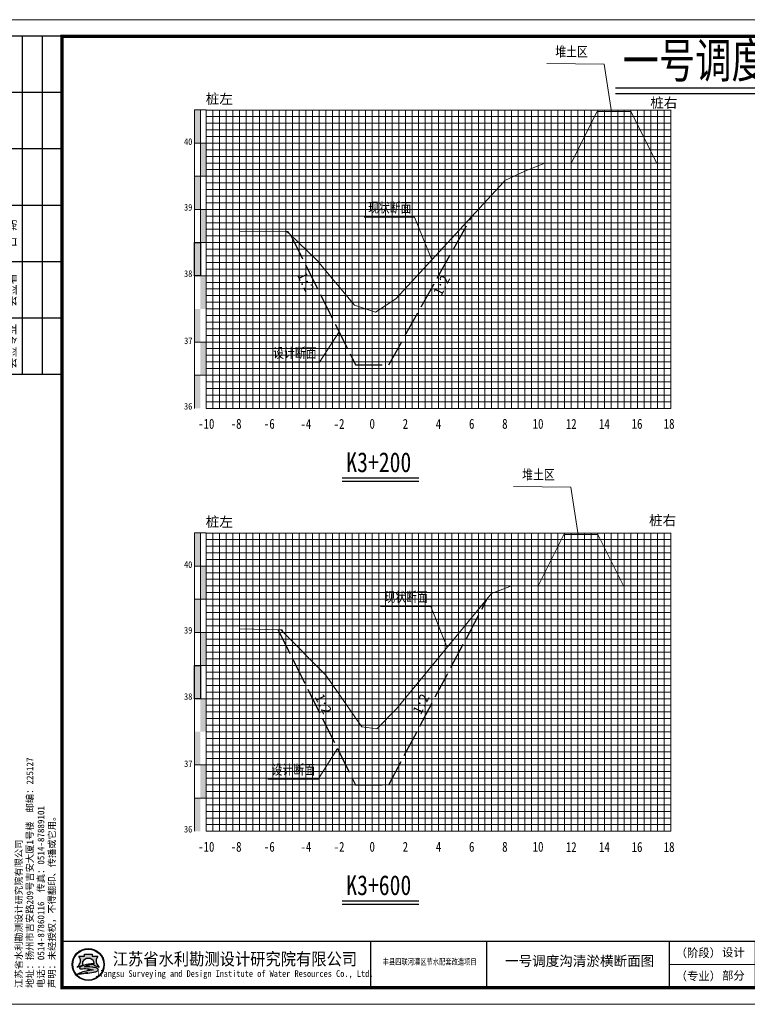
# Model space of a CAD drawing. Header units: millimetres. Extents: x -1851 to 142262423, y -629789 to 22327943.
# Tile 54 of 69: x 37253 to 37472, y 5522 to 5819. Entities that reach past the tile are written whole.
import ezdxf
from ezdxf.enums import TextEntityAlignment as Align

# ---------------------------------------------------------------- set-up
doc = ezdxf.new("R2010")
doc.units = ezdxf.units.MM
doc.linetypes.add('4415', pattern=[5, 4, -1])
for name, color, linetype, lineweight in [('0.13文字', 3, 'Continuous', 13), ('2', 61, 'Continuous', 30), ('3', 8, 'Continuous', 5), ('dmx', 7, 'Continuous', 15)]:
    doc.layers.add(name, color=color, linetype=linetype, lineweight=lineweight)
doc.layers.add('DIMTEX', color=7, linetype='Continuous')
doc.layers.add('断面', color=7, linetype='Continuous')
doc.styles.add('LYJFS', font='times.ttf', dxfattribs={"width": 0.7})
doc.styles.add('STYLE2', font='txt', dxfattribs={"width": 0.8})
doc.styles.add('仿宋', font='FangSong_GB2312.ttf')
doc.styles.add('仿宋体', font='FangSong_GB2312.ttf', dxfattribs={"width": 0.8})
doc.styles.add('宋体', font='txt', dxfattribs={"height": 3.5})
doc.styles.add('等线体', font='simhei.ttf')

# ---------------------------------------------------------------- blocks, each defined once
blk = doc.blocks.new('tk')
h = blk.add_hatch(color=152)
h.dxf.hatch_style = 1
h.paths.add_polyline_path([(6876.364125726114, 854.2295714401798, 1), (6866.686434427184, 854.2295714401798, 1)])
h.paths.add_polyline_path([(6876.201261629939, 854.2295714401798, 1), (6866.84929852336, 854.2295714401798, 1)], flags=16)
h = blk.add_hatch(color=152)
h.dxf.hatch_style = 1
edge = h.paths.add_edge_path()
edge.add_arc((6873.407199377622, 851.8047045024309), 1.461698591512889, 43.31770961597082, 70.37003522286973)
edge.add_arc((6872.0275850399, 847.9366998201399), 5.568375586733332, 70.37003522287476, 84.52854590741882)
edge.add_arc((6871.440752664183, 841.8102204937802), 11.72289597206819, 84.5285459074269, 95.17746754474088)
edge.add_arc((6871.582339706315, 852.1014277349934), 1.831337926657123, 111.7965680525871, 130.9174013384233, ccw=False)
edge.add_arc((6873.47809212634, 847.3608850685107), 6.936886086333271, 98.84274785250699, 111.79656805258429, ccw=False)
edge.add_arc((6874.544451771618, 840.506451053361), 13.873772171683, 95.21036804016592, 98.84274785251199, ccw=False)
edge.add_ellipse((6871.525280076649, 854.5219636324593), major_axis=(-1.773815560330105, 0), ratio=0.8776980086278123, start_angle=172.6538623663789, end_angle=176.9129867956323)
edge.add_arc((6873.117644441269, 844.1909795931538), 10.24870363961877, 88.99992913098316, 98.52267106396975)
edge.add_arc((6872.724314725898, 846.8157053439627), 7.594670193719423, 98.5226710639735, 116.8491039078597)
edge.add_arc((6869.849912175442, 852.4939579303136), 1.230336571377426, 116.8491039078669, 139.2900683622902)
edge.add_arc((6869.065436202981, 853.1689503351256), 0.1954369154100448, 139.2900683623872, 263.050638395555)
edge.add_arc((6869.248585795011, 854.6715617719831), 1.70916902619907, 263.0506383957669, 272.136251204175)
edge.add_arc((6870.416233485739, 823.3689317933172), 29.61523112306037, 88.46268833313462, 92.13625120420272, ccw=False)
edge.add_arc((6871.07395213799, 847.876297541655), 5.099041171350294, 68.07113774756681, 88.46268833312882, ccw=False)
edge.add_arc((6875.183614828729, 831.3122526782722), 21.4080615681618, 95.91294384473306, 98.79521578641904)
edge.add_arc((6873.816328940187, 840.1492628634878), 12.46590188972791, 98.79521578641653, 117.8496747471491)
edge.add_arc((6932.315236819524, 613.7362839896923), 245.9934265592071, 104.7703900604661, 105.15790668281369, ccw=False)
edge.add_line((6869.600177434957, 851.6009245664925), (6868.796656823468, 851.2750728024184))
edge.add_arc((6890.157828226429, 754.105500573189), 99.48982566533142, 100.90627282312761, 102.39834375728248, ccw=False)
edge.add_line((6871.334059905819, 851.7983414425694), (6870.72346251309, 851.6097564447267))
edge.add_arc((6868.414090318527, 880.2016823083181), 28.68503833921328, 274.6177604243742, 279.6944367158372)
edge.add_arc((6872.474319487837, 856.4344682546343), 4.573507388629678, 279.694436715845, 287.6119267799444)
edge.add_arc((6873.358587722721, 853.648913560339), 1.650966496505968, 287.6119267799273, 311.5140981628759)
edge.add_arc((6874.270477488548, 852.6187205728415), 0.2751610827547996, 311.5140981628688, 403.3177096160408)
edge = h.paths.add_edge_path()
edge.add_arc((6875.946394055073, 855.3665725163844), 2.066422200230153, 138.9741968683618, 204.1180883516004, ccw=False)
edge.add_line((6874.387456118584, 856.7229696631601), (6872.690352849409, 856.7229696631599))
edge.add_line((6872.69035284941, 856.7229696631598), (6872.69035284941, 857.3096342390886))
edge.add_line((6872.69035284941, 857.3096342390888), (6870.360207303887, 857.3096342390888))
edge.add_line((6870.360207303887, 857.3096342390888), (6870.360207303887, 856.7229696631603))
edge.add_line((6870.360207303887, 856.7229696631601), (6868.663104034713, 856.7229696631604))
edge.add_arc((6867.104166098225, 855.3665725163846), 2.066422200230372, -24.118088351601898, 41.0258031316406, ccw=False)
edge.add_arc((6865.567634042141, 856.05447875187), 3.749914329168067, 314.34412131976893, 335.8819116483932, ccw=False)
edge.add_arc((6867.522236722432, 856.4070458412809), 3.106664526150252, 282.3877277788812, 290.1465811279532)
edge.add_arc((6864.457993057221, 864.7594382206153), 12.00340818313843, 290.1465811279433, 296.6495194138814)
edge.add_ellipse((6871.525280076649, 854.5219636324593), major_axis=(-1.773815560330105, 0), ratio=0.8776980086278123, start_angle=176.9129867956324, end_angle=378.37473811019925, ccw=False)
edge.add_ellipse((6871.525280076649, 854.5219636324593), major_axis=(-1.773815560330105, 0), ratio=0.8776980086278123, start_angle=172.653862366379, end_angle=176.9129867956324, ccw=False)
edge.add_ellipse((6871.525280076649, 854.5219636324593), major_axis=(-1.773815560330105, 0), ratio=0.8776980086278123, start_angle=161.6252618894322, end_angle=172.653862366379, ccw=False)
edge.add_arc((6878.592567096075, 864.759438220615), 12.00340818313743, 243.3504805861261, 249.853418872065)
edge.add_arc((6875.528323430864, 856.4070458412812), 3.106664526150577, 249.8534188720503, 257.61227222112)
edge.add_arc((6877.482926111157, 856.05447875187), 3.74991432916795, 204.1180883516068, 225.6558786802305, ccw=False)
at = {"lineweight": 0}
for p, q in [((6838.597780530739, 842.2295714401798), (6838.597780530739, 1139.229571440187)), ((6838.597780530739, 1139.229571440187), (7258.597780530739, 1139.229571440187)), ((7258.597780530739, 1139.229571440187), (7258.597780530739, 842.2295714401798)), ((7253.597780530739, 854.2295714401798), (7046.597780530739, 854.2295714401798)), ((7258.597780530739, 842.2295714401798), (6838.597780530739, 842.2295714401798))]:
    blk.add_line(p, q, dxfattribs=at)
for p, q in [((6863.597780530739, 1134.229571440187), (6845.597780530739, 1134.229571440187)), ((6845.597780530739, 1134.229571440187), (6845.597780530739, 1032.229571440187)), ((6851.597780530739, 1134.229571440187), (6851.597780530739, 1032.229571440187)), ((6857.597780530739, 1134.229571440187), (6857.597780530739, 1032.229571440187)), ((6863.597780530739, 1117.229571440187), (6845.597780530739, 1117.229571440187)), ((6863.597780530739, 1100.229571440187), (6845.597780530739, 1100.229571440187)), ((6863.597780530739, 1083.229571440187), (6845.597780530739, 1083.229571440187)), ((6863.597780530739, 1066.229571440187), (6845.597780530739, 1066.229571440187)), ((6863.597780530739, 1049.229571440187), (6845.597780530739, 1049.229571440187)), ((6863.597780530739, 1032.229571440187), (6845.597780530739, 1032.229571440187)), ((6956.597780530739, 861.2295714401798), (6956.597780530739, 847.2295714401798)), ((6991.597780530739, 861.2295714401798), (6991.597780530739, 847.2295714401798)), ((7046.597780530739, 861.2295714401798), (7046.597780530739, 847.2295714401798)), ((7072.597780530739, 861.2295714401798), (7072.597780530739, 847.2295714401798)), ((7091.597780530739, 861.2295714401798), (7091.597780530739, 847.2295714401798)), ((7110.597780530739, 861.2295714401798), (7110.597780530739, 847.2295714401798)), ((7129.597780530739, 861.2295714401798), (7129.597780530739, 847.2295714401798)), ((7148.597780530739, 861.2295714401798), (7148.597780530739, 847.2295714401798)), ((7167.597780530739, 861.2295714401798), (7167.597780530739, 847.2295714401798)), ((7186.597780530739, 861.2295714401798), (7186.597780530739, 847.2295714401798)), ((7204.597780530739, 861.2295714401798), (7204.597780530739, 847.2295714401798)), ((7221.597780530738, 854.2295714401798), (7221.597780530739, 847.2295714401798))]:
    blk.add_line(p, q)
at = {"lineweight": 0, "const_width": 1}
blk.add_lwpolyline([(6863.597780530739, 1134.229571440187), (7253.597780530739, 1134.229571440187), (7253.597780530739, 847.2295714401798), (6863.597780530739, 847.2295714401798)], close=True, dxfattribs=at)
at = {"lineweight": 0, "const_width": 0.4}
blk.add_lwpolyline([(7253.597780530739, 861.2295714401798), (6863.597780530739, 861.2295714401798)], dxfattribs=at)
at = {"color": 152}
for points in [[(6869.8419023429, 854.0311891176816, -0.02838203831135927), (6868.592243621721, 853.4904639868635, -0.03386732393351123), (6868.188697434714, 853.3727099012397, 0.09425397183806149), (6868.990200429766, 854.5221939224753, 0.2921547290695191), (6868.663104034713, 856.7229696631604), (6870.360207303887, 856.7229696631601), (6870.360207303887, 857.3096342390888), (6872.69035284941, 857.3096342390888), (6872.69035284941, 856.7229696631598), (6874.387456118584, 856.7229696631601, 0.29215472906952), (6874.06035972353, 854.5221939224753, 0.09425397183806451), (6874.861862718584, 853.3727099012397, -0.03386732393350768), (6874.458316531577, 853.4904639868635, -0.02838203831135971), (6873.208657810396, 854.0311891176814)], [(6873.296521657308, 854.4381220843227, 0.04157472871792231), (6871.598778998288, 854.3265098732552, 0.08013502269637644), (6869.294240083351, 853.5916630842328, 0.09823132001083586), (6868.917290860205, 853.2964201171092, 0.599439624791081), (6869.041789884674, 852.9749492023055, 0.03966424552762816), (6869.312296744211, 852.9635806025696, -0.01603031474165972), (6871.210748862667, 852.9735033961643, -0.08921046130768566), (6872.978215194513, 852.6064141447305, 0.01257694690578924), (6871.910251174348, 852.4685801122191, 0.08333285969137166), (6867.992840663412, 851.171317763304, -0.001690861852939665), (6869.600177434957, 851.6009245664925), (6868.796656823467, 851.275072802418, -0.006510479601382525), (6871.334059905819, 851.7983414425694), (6870.72346251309, 851.6097564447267, 0.02215480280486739), (6873.244469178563, 851.9262713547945, 0.03456031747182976), (6873.858117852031, 852.0753316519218, 0.1046726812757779), (6874.452855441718, 852.4126819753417, 0.4234638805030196), (6874.470673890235, 852.8074929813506, 0.1185893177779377), (6873.898248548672, 853.1814519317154, 0.06185687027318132), (6872.558528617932, 853.479704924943, 0.04649815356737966), (6870.382867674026, 853.4852866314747, -0.08362449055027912), (6870.902341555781, 853.8018397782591, -0.05658197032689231), (6872.411732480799, 854.2153190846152, -0.01585057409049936), (6873.284535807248, 854.3228965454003)]]:
    blk.add_lwpolyline(points, format="xyb", dxfattribs=at)
for radius in [4.838845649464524, 4.675981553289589]:
    blk.add_circle((6871.525280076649, 854.2295714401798), radius, dxfattribs=at)
blk.add_arc((6873.478092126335, 847.3608850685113), 6.936886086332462, 98.84274785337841, 111.7965680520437, dxfattribs=at)
for start_param, end_param in [(2.820892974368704, 6.603884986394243), (3.013378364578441, 3.087714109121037)]:
    blk.add_ellipse((6871.525280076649, 854.5219636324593), major_axis=(-1.773815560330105, 0), ratio=0.8776980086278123, start_param=start_param, end_param=end_param, dxfattribs=at)
at = {"style": '宋体'}
for s, height, width, p in [('江苏省水利勘测设计研究院有限公司', 3.75, 0.9, (6915.725099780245, 855.9804173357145)), ('丰县四联河灌区节水配套改造项目', 1.8, 0.75, (6974.43168055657, 855.1042281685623)), ('Jiangsu Surveying and Design Institute of Water Resources Co., Ltd.', 2, 0.8, (6915.552971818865, 851.2429752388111))]:
    blk.add_text(s, height=height, dxfattribs=dict(at, width=width)).set_placement(p, align=Align.MIDDLE)
at = {"style": 'LYJFS'}
for s, p in [('（阶段）', (7055.431710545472, 857.7295714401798)), ('（专业）', (7055.431710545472, 850.7295714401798))]:
    blk.add_text(s, height=2.5, dxfattribs=at).set_placement(p, align=Align.MIDDLE_CENTER)
at = {"style": '仿宋'}
blk.add_text('2018.01', height=2.5, dxfattribs=at).set_placement((7195.597780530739, 850.7295714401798), align=Align.MIDDLE)
at = {"rotation": 90}
for s, insert, char_height, attachment_point, style in [('日 期', (6848.597780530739, 1074.729571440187), 2.5, 5, '宋体'), ('会签者', (6848.597780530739, 1057.729571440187), 2.5, 5, '宋体'), ('会签专业', (6848.597780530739, 1040.729571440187), 2.5, 5, '宋体'), ('江苏省水利勘测设计研究院有限公司\\P地址：扬州市吉安路209号吉安大厦1号楼  邮编：225127\\P电话：0514-87860116  传真：0514-87889101\\P声明：未经授权，不得翻印、传播或它用。', (6861.892912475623, 847.1478961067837), 2, 7, '仿宋')]:
    blk.add_mtext(s, dxfattribs=dict(at, insert=insert, char_height=char_height, attachment_point=attachment_point, style=style))
at = {"char_height": 2.5, "attachment_point": 5, "style": '宋体'}
for s, insert in [('设计', (7065.999934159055, 857.7295714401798)), ('批 准', (7082.097780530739, 857.7295714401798)), ('核 定', (7101.035280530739, 857.701793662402)), ('审 查', (7120.028336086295, 857.702857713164)), ('校 核', (7139.063058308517, 857.7728530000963)), ('设 计', (7158.070002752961, 857.8229020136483)), ('制 图', (7177.014447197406, 857.7074956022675)), ('日 期', (7195.597780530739, 857.7295714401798)), ('甲级设计证书编号A132012666', (7229.097780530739, 857.7295714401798)), ('部分', (7065.999934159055, 850.7295714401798)), ('图 号', (7213.097780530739, 850.7295714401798))]:
    blk.add_mtext(s, dxfattribs=dict(at, insert=insert))

msp = doc.modelspace()

# ---------------------------------------------------------------- hatches: boundary and pattern name
at = {"linetype": 'Continuous'}
for points in [[(37305.80106367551, 5791.796308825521), (37307.60106367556, 5791.796308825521), (37307.60106367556, 5781.796308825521), (37305.80106367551, 5781.796308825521)], [(37307.60106367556, 5781.796308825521), (37309.40106367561, 5781.796308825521), (37309.40106367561, 5771.796308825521), (37307.60106367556, 5771.796308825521)], [(37305.80106367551, 5771.796308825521), (37307.60106367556, 5771.796308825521), (37307.60106367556, 5761.796308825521), (37305.80106367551, 5761.796308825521)], [(37307.60106367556, 5761.796308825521), (37309.40106367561, 5761.796308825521), (37309.40106367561, 5751.796308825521), (37307.60106367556, 5751.796308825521)], [(37305.80106367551, 5751.796308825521), (37307.60106367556, 5751.796308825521), (37307.60106367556, 5741.796308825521), (37305.80106367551, 5741.796308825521)], [(37307.60106367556, 5741.796308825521), (37309.40106367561, 5741.796308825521), (37309.40106367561, 5731.796308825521), (37307.60106367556, 5731.796308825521)], [(37305.80106367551, 5731.796308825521), (37307.60106367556, 5731.796308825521), (37307.60106367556, 5721.796308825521), (37305.80106367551, 5721.796308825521)], [(37307.60742442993, 5721.821033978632), (37309.40742442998, 5721.821033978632), (37309.40742442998, 5711.821033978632), (37307.60742442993, 5711.821033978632)], [(37305.80106367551, 5711.792244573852), (37307.60106367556, 5711.792244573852), (37307.60106367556, 5701.792244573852), (37305.80106367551, 5701.792244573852)], [(37305.80106367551, 5664.216308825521), (37307.60106367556, 5664.216308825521), (37307.60106367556, 5654.216308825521), (37305.80106367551, 5654.216308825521)], [(37307.60106367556, 5654.216308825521), (37309.40106367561, 5654.216308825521), (37309.40106367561, 5644.216308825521), (37307.60106367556, 5644.216308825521)], [(37305.80106367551, 5644.216308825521), (37307.60106367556, 5644.216308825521), (37307.60106367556, 5634.216308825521), (37305.80106367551, 5634.216308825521)], [(37307.60106367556, 5634.216308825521), (37309.40106367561, 5634.216308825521), (37309.40106367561, 5624.216308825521), (37307.60106367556, 5624.216308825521)], [(37305.80106367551, 5624.216308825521), (37307.60106367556, 5624.216308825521), (37307.60106367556, 5614.216308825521), (37305.80106367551, 5614.216308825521)], [(37307.60106367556, 5614.216308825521), (37309.40106367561, 5614.216308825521), (37309.40106367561, 5604.216308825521), (37307.60106367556, 5604.216308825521)], [(37305.80106367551, 5604.216308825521), (37307.60106367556, 5604.216308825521), (37307.60106367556, 5594.216308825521), (37305.80106367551, 5594.216308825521)], [(37307.60742442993, 5594.241033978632), (37309.40742442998, 5594.241033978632), (37309.40742442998, 5584.241033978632), (37307.60742442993, 5584.241033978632)], [(37305.80106367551, 5584.212244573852), (37307.60106367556, 5584.212244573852), (37307.60106367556, 5574.212244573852), (37305.80106367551, 5574.212244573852)]]:
    msp.add_hatch(color=7, dxfattribs=at).paths.add_polyline_path(points)

# ---------------------------------------------------------------- linework, layer by layer
at = {"color": 7, "linetype": 'Continuous', "lineweight": 20, "flags": 128}
for points in [[(37431.49267790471, 5791.197935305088), (37429.28593812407, 5805.611140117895), (37412.01441279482, 5805.783947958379)], [(37421.49267790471, 5663.617935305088), (37419.28593812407, 5678.031140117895), (37402.01441279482, 5678.203947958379)]]:
    msp.add_lwpolyline(points, dxfattribs=at)
at = {"color": 1, "linetype": '4415', "lineweight": 30, "ltscale": 2}
msp.add_lwpolyline([(37397.40106367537, 5779.966915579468), (37397.40106367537, 5779.966915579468)], close=True, dxfattribs=at)
for points in [[(37334.83647177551, 5754.038456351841), (37354.40106367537, 5714.90927255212), (37364.40106367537, 5714.90927255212), (37389.33110643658, 5759.524713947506)], [(37331.01431731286, 5634.989801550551), (37354.40106367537, 5588.216308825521), (37364.40106367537, 5588.216308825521), (37394.08245097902, 5644.33155229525)]]:
    msp.add_lwpolyline(points, dxfattribs=at)
at = {"linetype": 'Continuous', "lineweight": 20, "flags": 128}
for points in [[(37377.36657086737, 5746.541518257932), (37372.15225117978, 5759.503519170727), (37357.00086149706, 5759.477206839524)], [(37378.49818905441, 5743.728488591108), (37378.38011027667, 5744.022014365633)], [(37349.40106367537, 5724.90927255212), (37343.56021595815, 5715.674122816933), (37328.40882627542, 5715.64781048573)], [(37382.02599122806, 5629.700371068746), (37377.05512580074, 5642.057181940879), (37361.90373611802, 5642.030869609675)], [(37348.91521740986, 5599.188001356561), (37343.07436969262, 5589.952851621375), (37327.9229800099, 5589.926539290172)]]:
    msp.add_lwpolyline(points, dxfattribs=at)
at = {"linetype": 'Continuous', "flags": 128}
for points in [[(37305.80106367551, 5751.796308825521), (37307.60106367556, 5751.796308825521), (37307.60106367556, 5741.796308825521), (37305.80106367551, 5741.796308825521)], [(37305.80106367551, 5624.216308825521), (37307.60106367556, 5624.216308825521), (37307.60106367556, 5614.216308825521), (37305.80106367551, 5614.216308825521)]]:
    msp.add_lwpolyline(points, close=True, dxfattribs=at)
at = {"layer": '2', "color": 7, "lineweight": 15}
for points in [[(37309.40106367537, 5791.730208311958), (37449.40106367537, 5791.730208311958)], [(37319.40106367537, 5791.796308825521), (37319.40106367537, 5701.796308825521)], [(37329.40106367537, 5791.796308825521), (37329.40106367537, 5701.796308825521)], [(37339.40106367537, 5791.796308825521), (37339.40106367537, 5701.796308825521)], [(37349.40106367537, 5791.796308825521), (37349.40106367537, 5701.796308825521)], [(37369.40106367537, 5791.796308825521), (37369.40106367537, 5701.796308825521)], [(37379.40106367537, 5791.796308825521), (37379.40106367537, 5701.796308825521)], [(37389.40106367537, 5791.796308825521), (37389.40106367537, 5701.796308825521)], [(37399.40106367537, 5791.796308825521), (37399.40106367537, 5701.796308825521)], [(37409.40106367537, 5791.796308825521), (37409.40106367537, 5701.796308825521)], [(37419.40106367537, 5791.796308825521), (37419.40106367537, 5701.796308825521)], [(37429.40106367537, 5791.796308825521), (37429.40106367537, 5701.796308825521)], [(37439.40106367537, 5791.796308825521), (37439.40106367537, 5701.796308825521)], [(37449.40106367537, 5791.796308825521), (37449.40106367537, 5701.796308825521)], [(37309.40106367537, 5781.796308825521), (37409.40106367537, 5781.796308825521)], [(37409.40106367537, 5781.796308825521), (37449.40106367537, 5781.796308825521)], [(37309.40106367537, 5771.796308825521), (37449.40106367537, 5771.796308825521)], [(37309.40106367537, 5761.796308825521), (37409.40106367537, 5761.796308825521)], [(37409.40106367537, 5761.796308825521), (37449.40106367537, 5761.796308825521)], [(37309.40106367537, 5751.796308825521), (37409.40106367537, 5751.796308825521)], [(37409.40106367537, 5751.796308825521), (37449.40106367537, 5751.796308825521)], [(37409.40106367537, 5741.796308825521), (37449.40106367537, 5741.796308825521)], [(37309.40106367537, 5731.796308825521), (37409.40106367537, 5731.796308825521)], [(37409.40106367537, 5731.796308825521), (37449.40106367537, 5731.796308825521)], [(37409.40106367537, 5721.796308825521), (37449.40106367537, 5721.796308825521)], [(37409.40106367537, 5711.796308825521), (37449.40106367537, 5711.796308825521)], [(37309.40106367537, 5701.796308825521), (37409.40106367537, 5701.796308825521)], [(37409.40106367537, 5701.796308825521), (37449.40106367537, 5701.796308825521)], [(37309.40106367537, 5664.150208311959), (37449.40106367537, 5664.150208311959)], [(37319.40106367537, 5664.216308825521), (37319.40106367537, 5574.216308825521)], [(37329.40106367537, 5664.216308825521), (37329.40106367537, 5574.216308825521)], [(37339.40106367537, 5664.216308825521), (37339.40106367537, 5574.216308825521)], [(37349.40106367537, 5664.216308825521), (37349.40106367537, 5574.216308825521)], [(37369.40106367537, 5664.216308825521), (37369.40106367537, 5574.216308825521)], [(37379.40106367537, 5664.216308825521), (37379.40106367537, 5574.216308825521)], [(37389.40106367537, 5664.216308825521), (37389.40106367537, 5574.216308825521)], [(37399.40106367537, 5664.216308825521), (37399.40106367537, 5574.216308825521)], [(37409.40106367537, 5664.216308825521), (37409.40106367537, 5574.216308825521)], [(37419.40106367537, 5664.216308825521), (37419.40106367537, 5574.216308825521)], [(37429.40106367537, 5664.216308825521), (37429.40106367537, 5574.216308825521)], [(37439.40106367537, 5664.216308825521), (37439.40106367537, 5574.216308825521)], [(37449.40106367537, 5664.216308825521), (37449.40106367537, 5574.216308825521)], [(37309.40106367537, 5654.216308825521), (37409.40106367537, 5654.216308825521)], [(37409.40106367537, 5654.216308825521), (37449.40106367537, 5654.216308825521)], [(37309.40106367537, 5644.216308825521), (37409.40106367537, 5644.216308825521)], [(37409.40106367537, 5644.216308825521), (37449.40106367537, 5644.216308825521)], [(37309.40106367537, 5634.216308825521), (37409.40106367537, 5634.216308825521)], [(37409.40106367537, 5634.216308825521), (37449.40106367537, 5634.216308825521)], [(37309.40106367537, 5624.216308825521), (37409.40106367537, 5624.216308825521)], [(37409.40106367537, 5624.216308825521), (37449.40106367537, 5624.216308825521)], [(37409.40106367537, 5614.216308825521), (37449.40106367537, 5614.216308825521)], [(37309.40106367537, 5604.216308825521), (37409.40106367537, 5604.216308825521)], [(37409.40106367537, 5604.216308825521), (37449.40106367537, 5604.216308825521)], [(37409.40106367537, 5594.216308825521), (37449.40106367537, 5594.216308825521)], [(37409.40106367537, 5584.216308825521), (37449.40106367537, 5584.216308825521)], [(37309.40106367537, 5574.216308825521), (37409.40106367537, 5574.216308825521)], [(37409.40106367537, 5574.216308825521), (37449.40106367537, 5574.216308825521)]]:
    msp.add_lwpolyline(points, dxfattribs=at)
at = {"layer": '2', "color": 3, "lineweight": 15}
for points in [[(37359.40106367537, 5791.796308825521), (37359.40106367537, 5701.796308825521)], [(37359.40106367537, 5664.216308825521), (37359.40106367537, 5574.216308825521)]]:
    msp.add_lwpolyline(points, dxfattribs=at)
at = {"layer": '2', "color": 7, "lineweight": 15, "flags": 128}
for points in [[(37309.40106367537, 5741.796308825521), (37409.40106367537, 5741.796308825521)], [(37309.40106367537, 5614.216308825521), (37409.40106367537, 5614.216308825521)]]:
    msp.add_lwpolyline(points, dxfattribs=at)
at = {"layer": '2', "color": 0, "lineweight": 15}
for points in [[(37309.40106367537, 5721.796308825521), (37409.40106367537, 5721.796308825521)], [(37309.40106367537, 5711.796308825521), (37409.40106367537, 5711.796308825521)], [(37309.40106367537, 5594.216308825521), (37409.40106367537, 5594.216308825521)], [(37309.40106367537, 5584.216308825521), (37409.40106367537, 5584.216308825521)]]:
    msp.add_lwpolyline(points, dxfattribs=at)
at = {"layer": '3', "lineweight": 5}
for points in [[(37311.40106367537, 5791.796308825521), (37311.40106367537, 5701.796308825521)], [(37313.40106367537, 5791.796308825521), (37313.40106367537, 5701.796308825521)], [(37315.40106367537, 5791.796308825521), (37315.40106367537, 5701.796308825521)], [(37317.40106367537, 5791.796308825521), (37317.40106367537, 5701.796308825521)], [(37321.40106367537, 5791.796308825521), (37321.40106367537, 5701.796308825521)], [(37323.40106367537, 5791.796308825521), (37323.40106367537, 5701.796308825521)], [(37325.40106367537, 5791.796308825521), (37325.40106367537, 5701.796308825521)], [(37327.40106367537, 5791.796308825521), (37327.40106367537, 5701.796308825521)], [(37331.40106367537, 5791.796308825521), (37331.40106367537, 5701.796308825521)], [(37333.40106367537, 5791.796308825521), (37333.40106367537, 5701.796308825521)], [(37335.40106367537, 5791.796308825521), (37335.40106367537, 5701.796308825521)], [(37337.40106367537, 5791.796308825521), (37337.40106367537, 5701.796308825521)], [(37341.40106367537, 5791.796308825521), (37341.40106367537, 5701.796308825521)], [(37343.40106367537, 5791.796308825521), (37343.40106367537, 5701.796308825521)], [(37345.40106367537, 5791.796308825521), (37345.40106367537, 5701.796308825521)], [(37347.40106367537, 5791.796308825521), (37347.40106367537, 5701.796308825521)], [(37351.40106367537, 5791.796308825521), (37351.40106367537, 5701.796308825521)], [(37353.40106367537, 5791.796308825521), (37353.40106367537, 5701.796308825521)], [(37355.40106367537, 5791.796308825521), (37355.40106367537, 5701.796308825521)], [(37357.40106367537, 5791.796308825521), (37357.40106367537, 5701.796308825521)], [(37361.40106367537, 5791.796308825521), (37361.40106367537, 5701.796308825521)], [(37363.40106367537, 5791.796308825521), (37363.40106367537, 5701.796308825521)], [(37365.40106367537, 5791.796308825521), (37365.40106367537, 5701.796308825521)], [(37367.40106367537, 5791.796308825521), (37367.40106367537, 5701.796308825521)], [(37371.40106367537, 5791.796308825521), (37371.40106367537, 5701.796308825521)], [(37373.40106367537, 5791.796308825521), (37373.40106367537, 5701.796308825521)], [(37375.40106367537, 5791.796308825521), (37375.40106367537, 5701.796308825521)], [(37377.40106367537, 5791.796308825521), (37377.40106367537, 5701.796308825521)], [(37381.40106367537, 5791.796308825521), (37381.40106367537, 5701.796308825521)], [(37383.40106367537, 5791.796308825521), (37383.40106367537, 5701.796308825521)], [(37385.40106367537, 5791.796308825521), (37385.40106367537, 5701.796308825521)], [(37387.40106367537, 5791.796308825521), (37387.40106367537, 5701.796308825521)], [(37391.40106367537, 5791.796308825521), (37391.40106367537, 5701.796308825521)], [(37393.40106367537, 5791.796308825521), (37393.40106367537, 5701.796308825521)], [(37395.40106367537, 5791.796308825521), (37395.40106367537, 5701.796308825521)], [(37397.40106367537, 5791.796308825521), (37397.40106367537, 5701.796308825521)], [(37401.40106367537, 5791.796308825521), (37401.40106367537, 5701.796308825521)], [(37403.40106367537, 5791.796308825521), (37403.40106367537, 5701.796308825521)], [(37405.40106367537, 5791.796308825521), (37405.40106367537, 5701.796308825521)], [(37407.40106367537, 5791.796308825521), (37407.40106367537, 5701.796308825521)], [(37411.40106367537, 5791.796308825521), (37411.40106367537, 5701.796308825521)], [(37413.40106367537, 5791.796308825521), (37413.40106367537, 5701.796308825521)], [(37415.40106367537, 5791.796308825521), (37415.40106367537, 5701.796308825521)], [(37417.40106367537, 5791.796308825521), (37417.40106367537, 5701.796308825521)], [(37421.40106367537, 5791.796308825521), (37421.40106367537, 5701.796308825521)], [(37423.40106367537, 5791.796308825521), (37423.40106367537, 5701.796308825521)], [(37425.40106367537, 5791.796308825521), (37425.40106367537, 5701.796308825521)], [(37427.40106367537, 5791.796308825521), (37427.40106367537, 5701.796308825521)], [(37431.40106367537, 5791.796308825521), (37431.40106367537, 5701.796308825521)], [(37433.40106367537, 5791.796308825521), (37433.40106367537, 5701.796308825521)], [(37435.40106367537, 5791.796308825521), (37435.40106367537, 5701.796308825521)], [(37437.40106367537, 5791.796308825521), (37437.40106367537, 5701.796308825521)], [(37441.40106367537, 5791.796308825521), (37441.40106367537, 5701.796308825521)], [(37443.40106367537, 5791.796308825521), (37443.40106367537, 5701.796308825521)], [(37445.40106367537, 5791.796308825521), (37445.40106367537, 5701.796308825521)], [(37447.40106367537, 5791.796308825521), (37447.40106367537, 5701.796308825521)], [(37309.40106367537, 5789.796308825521), (37409.40106367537, 5789.796308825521)], [(37409.40106367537, 5789.796308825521), (37449.40106367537, 5789.796308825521)], [(37309.40106367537, 5787.796308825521), (37409.40106367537, 5787.796308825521)], [(37309.40106367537, 5785.796308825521), (37409.40106367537, 5785.796308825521)], [(37409.40106367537, 5787.796308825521), (37449.40106367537, 5787.796308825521)], [(37409.40106367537, 5785.796308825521), (37449.40106367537, 5785.796308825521)], [(37309.40106367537, 5783.796308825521), (37409.40106367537, 5783.796308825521)], [(37409.40106367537, 5783.796308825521), (37449.40106367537, 5783.796308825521)], [(37309.40106367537, 5779.796308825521), (37409.40106367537, 5779.796308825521)], [(37409.40106367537, 5779.796308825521), (37449.40106367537, 5779.796308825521)], [(37309.40106367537, 5777.796308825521), (37409.40106367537, 5777.796308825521)], [(37409.40106367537, 5777.796308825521), (37449.40106367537, 5777.796308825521)], [(37309.40106367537, 5775.796308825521), (37409.40106367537, 5775.796308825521)], [(37309.40106367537, 5773.796308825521), (37409.40106367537, 5773.796308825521)], [(37409.40106367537, 5775.796308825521), (37449.40106367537, 5775.796308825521)], [(37409.40106367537, 5773.796308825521), (37449.40106367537, 5773.796308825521)], [(37309.40106367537, 5769.796308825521), (37409.40106367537, 5769.796308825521)], [(37309.40106367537, 5767.796308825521), (37409.40106367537, 5767.796308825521)], [(37409.40106367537, 5769.796308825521), (37449.40106367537, 5769.796308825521)], [(37409.40106367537, 5767.796308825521), (37449.40106367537, 5767.796308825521)], [(37309.40106367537, 5765.796308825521), (37409.40106367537, 5765.796308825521)], [(37409.40106367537, 5765.796308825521), (37449.40106367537, 5765.796308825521)], [(37309.40106367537, 5763.796308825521), (37409.40106367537, 5763.796308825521)], [(37409.40106367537, 5763.796308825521), (37449.40106367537, 5763.796308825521)], [(37309.40106367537, 5759.796308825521), (37409.40106367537, 5759.796308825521)], [(37409.40106367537, 5759.796308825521), (37449.40106367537, 5759.796308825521)], [(37309.40106367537, 5757.796308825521), (37409.40106367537, 5757.796308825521)], [(37409.40106367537, 5757.796308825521), (37449.40106367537, 5757.796308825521)], [(37309.40106367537, 5755.796308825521), (37409.40106367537, 5755.796308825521)], [(37309.40106367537, 5753.796308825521), (37409.40106367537, 5753.796308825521)], [(37409.40106367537, 5755.796308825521), (37449.40106367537, 5755.796308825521)], [(37409.40106367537, 5753.796308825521), (37449.40106367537, 5753.796308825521)], [(37309.40106367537, 5749.796308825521), (37409.40106367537, 5749.796308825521)], [(37309.40106367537, 5747.796308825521), (37409.40106367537, 5747.796308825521)], [(37409.40106367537, 5749.796308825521), (37449.40106367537, 5749.796308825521)], [(37409.40106367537, 5747.796308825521), (37449.40106367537, 5747.796308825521)], [(37309.40106367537, 5745.796308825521), (37409.40106367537, 5745.796308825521)], [(37409.40106367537, 5745.796308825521), (37449.40106367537, 5745.796308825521)], [(37309.40106367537, 5743.796308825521), (37409.40106367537, 5743.796308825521)], [(37409.40106367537, 5743.796308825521), (37449.40106367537, 5743.796308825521)], [(37309.40106367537, 5739.796308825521), (37409.40106367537, 5739.796308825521)], [(37409.40106367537, 5739.796308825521), (37449.40106367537, 5739.796308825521)], [(37309.40106367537, 5737.796308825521), (37409.40106367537, 5737.796308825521)], [(37309.40106367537, 5735.796308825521), (37409.40106367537, 5735.796308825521)], [(37409.40106367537, 5737.796308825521), (37449.40106367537, 5737.796308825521)], [(37409.40106367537, 5735.796308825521), (37449.40106367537, 5735.796308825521)], [(37309.40106367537, 5733.796308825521), (37409.40106367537, 5733.796308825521)], [(37409.40106367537, 5733.796308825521), (37449.40106367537, 5733.796308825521)], [(37309.40106367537, 5729.796308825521), (37409.40106367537, 5729.796308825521)], [(37409.40106367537, 5729.796308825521), (37449.40106367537, 5729.796308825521)], [(37309.40106367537, 5727.796308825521), (37409.40106367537, 5727.796308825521)], [(37409.40106367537, 5727.796308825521), (37449.40106367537, 5727.796308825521)], [(37309.40106367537, 5725.796308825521), (37409.40106367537, 5725.796308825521)], [(37309.40106367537, 5723.796308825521), (37409.40106367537, 5723.796308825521)], [(37409.40106367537, 5725.796308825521), (37449.40106367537, 5725.796308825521)], [(37409.40106367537, 5723.79369117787), (37449.40106367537, 5723.79369117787)], [(37309.40106367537, 5719.796308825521), (37409.40106367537, 5719.796308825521)], [(37309.40106367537, 5717.796308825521), (37409.40106367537, 5717.796308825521)], [(37409.40106367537, 5719.796308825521), (37449.40106367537, 5719.796308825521)], [(37409.40106367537, 5717.796308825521), (37449.40106367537, 5717.796308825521)], [(37309.40106367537, 5715.796308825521), (37409.40106367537, 5715.796308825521)], [(37409.40106367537, 5715.796308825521), (37449.40106367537, 5715.796308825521)], [(37309.40106367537, 5713.796308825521), (37409.40106367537, 5713.796308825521)], [(37409.40106367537, 5713.79369117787), (37449.40106367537, 5713.79369117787)], [(37309.40106367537, 5709.796308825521), (37409.40106367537, 5709.796308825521)], [(37409.40106367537, 5709.796308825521), (37449.40106367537, 5709.796308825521)], [(37309.40106367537, 5707.796308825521), (37409.40106367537, 5707.796308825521)], [(37309.40106367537, 5705.796308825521), (37409.40106367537, 5705.796308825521)], [(37409.40106367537, 5707.796308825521), (37449.40106367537, 5707.796308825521)], [(37409.40106367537, 5705.796308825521), (37449.40106367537, 5705.796308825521)], [(37309.40106367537, 5703.796308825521), (37409.40106367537, 5703.796308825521)], [(37409.40106367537, 5703.79369117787), (37449.40106367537, 5703.79369117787)], [(37311.40106367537, 5664.216308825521), (37311.40106367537, 5574.216308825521)], [(37313.40106367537, 5664.216308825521), (37313.40106367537, 5574.216308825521)], [(37315.40106367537, 5664.216308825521), (37315.40106367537, 5574.216308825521)], [(37317.40106367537, 5664.216308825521), (37317.40106367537, 5574.216308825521)], [(37321.40106367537, 5664.216308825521), (37321.40106367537, 5574.216308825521)], [(37323.40106367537, 5664.216308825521), (37323.40106367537, 5574.216308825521)], [(37325.40106367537, 5664.216308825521), (37325.40106367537, 5574.216308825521)], [(37327.40106367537, 5664.216308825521), (37327.40106367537, 5574.216308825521)], [(37331.40106367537, 5664.216308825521), (37331.40106367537, 5574.216308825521)], [(37333.40106367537, 5664.216308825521), (37333.40106367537, 5574.216308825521)], [(37335.40106367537, 5664.216308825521), (37335.40106367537, 5574.216308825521)], [(37337.40106367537, 5664.216308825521), (37337.40106367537, 5574.216308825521)], [(37341.40106367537, 5664.216308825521), (37341.40106367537, 5574.216308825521)], [(37343.40106367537, 5664.216308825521), (37343.40106367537, 5574.216308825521)], [(37345.40106367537, 5664.216308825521), (37345.40106367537, 5574.216308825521)], [(37347.40106367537, 5664.216308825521), (37347.40106367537, 5574.216308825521)], [(37351.40106367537, 5664.216308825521), (37351.40106367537, 5574.216308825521)], [(37353.40106367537, 5664.216308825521), (37353.40106367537, 5574.216308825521)], [(37355.40106367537, 5664.216308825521), (37355.40106367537, 5574.216308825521)], [(37357.40106367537, 5664.216308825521), (37357.40106367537, 5574.216308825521)], [(37361.40106367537, 5664.216308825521), (37361.40106367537, 5574.216308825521)], [(37363.40106367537, 5664.216308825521), (37363.40106367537, 5574.216308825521)], [(37365.40106367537, 5664.216308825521), (37365.40106367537, 5574.216308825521)], [(37367.40106367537, 5664.216308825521), (37367.40106367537, 5574.216308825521)], [(37371.40106367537, 5664.216308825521), (37371.40106367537, 5574.216308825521)], [(37373.40106367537, 5664.216308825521), (37373.40106367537, 5574.216308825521)], [(37375.40106367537, 5664.216308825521), (37375.40106367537, 5574.216308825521)], [(37377.40106367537, 5664.216308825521), (37377.40106367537, 5574.216308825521)], [(37381.40106367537, 5664.216308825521), (37381.40106367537, 5574.216308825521)], [(37383.40106367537, 5664.216308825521), (37383.40106367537, 5574.216308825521)], [(37385.40106367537, 5664.216308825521), (37385.40106367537, 5574.216308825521)], [(37387.40106367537, 5664.216308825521), (37387.40106367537, 5574.216308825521)], [(37391.40106367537, 5664.216308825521), (37391.40106367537, 5574.216308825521)], [(37393.40106367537, 5664.216308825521), (37393.40106367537, 5574.216308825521)], [(37395.40106367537, 5664.216308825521), (37395.40106367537, 5574.216308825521)], [(37397.40106367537, 5664.216308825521), (37397.40106367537, 5574.216308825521)], [(37401.40106367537, 5664.216308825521), (37401.40106367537, 5574.216308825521)], [(37403.40106367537, 5664.216308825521), (37403.40106367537, 5574.216308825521)], [(37405.40106367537, 5664.216308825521), (37405.40106367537, 5574.216308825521)], [(37407.40106367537, 5664.216308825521), (37407.40106367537, 5574.216308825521)], [(37411.40106367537, 5664.216308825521), (37411.40106367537, 5574.216308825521)], [(37413.40106367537, 5664.216308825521), (37413.40106367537, 5574.216308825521)], [(37415.40106367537, 5664.216308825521), (37415.40106367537, 5574.216308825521)], [(37417.40106367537, 5664.216308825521), (37417.40106367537, 5574.216308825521)], [(37421.40106367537, 5664.216308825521), (37421.40106367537, 5574.216308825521)], [(37423.40106367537, 5664.216308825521), (37423.40106367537, 5574.216308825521)], [(37425.40106367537, 5664.216308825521), (37425.40106367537, 5574.216308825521)], [(37427.40106367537, 5664.216308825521), (37427.40106367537, 5574.216308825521)], [(37431.40106367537, 5664.216308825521), (37431.40106367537, 5574.216308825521)], [(37433.40106367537, 5664.216308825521), (37433.40106367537, 5574.216308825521)], [(37435.40106367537, 5664.216308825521), (37435.40106367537, 5574.216308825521)], [(37437.40106367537, 5664.216308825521), (37437.40106367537, 5574.216308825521)], [(37441.40106367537, 5664.216308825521), (37441.40106367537, 5574.216308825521)], [(37443.40106367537, 5664.216308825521), (37443.40106367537, 5574.216308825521)], [(37445.40106367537, 5664.216308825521), (37445.40106367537, 5574.216308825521)], [(37447.40106367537, 5664.216308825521), (37447.40106367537, 5574.216308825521)], [(37309.40106367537, 5662.216308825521), (37409.40106367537, 5662.216308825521)], [(37409.40106367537, 5662.216308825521), (37449.40106367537, 5662.216308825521)], [(37309.40106367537, 5660.216308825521), (37409.40106367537, 5660.216308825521)], [(37309.40106367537, 5658.216308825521), (37409.40106367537, 5658.216308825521)], [(37409.40106367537, 5660.216308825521), (37449.40106367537, 5660.216308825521)], [(37409.40106367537, 5658.216308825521), (37449.40106367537, 5658.216308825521)], [(37309.40106367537, 5656.216308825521), (37409.40106367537, 5656.216308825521)], [(37409.40106367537, 5656.216308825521), (37449.40106367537, 5656.216308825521)], [(37309.40106367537, 5652.216308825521), (37409.40106367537, 5652.216308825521)], [(37409.40106367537, 5652.216308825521), (37449.40106367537, 5652.216308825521)], [(37309.40106367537, 5650.216308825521), (37409.40106367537, 5650.216308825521)], [(37409.40106367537, 5650.216308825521), (37449.40106367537, 5650.216308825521)], [(37309.40106367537, 5648.216308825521), (37409.40106367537, 5648.216308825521)], [(37309.40106367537, 5646.216308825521), (37409.40106367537, 5646.216308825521)], [(37409.40106367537, 5648.216308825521), (37449.40106367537, 5648.216308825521)], [(37409.40106367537, 5646.216308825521), (37449.40106367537, 5646.216308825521)], [(37309.40106367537, 5642.216308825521), (37409.40106367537, 5642.216308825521)], [(37309.40106367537, 5640.216308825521), (37409.40106367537, 5640.216308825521)], [(37409.40106367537, 5642.216308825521), (37449.40106367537, 5642.216308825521)], [(37409.40106367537, 5640.216308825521), (37449.40106367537, 5640.216308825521)], [(37309.40106367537, 5638.216308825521), (37409.40106367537, 5638.216308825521)], [(37409.40106367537, 5638.216308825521), (37449.40106367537, 5638.216308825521)], [(37309.40106367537, 5636.216308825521), (37409.40106367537, 5636.216308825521)], [(37409.40106367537, 5636.216308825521), (37449.40106367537, 5636.216308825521)], [(37309.40106367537, 5632.216308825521), (37409.40106367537, 5632.216308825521)], [(37409.40106367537, 5632.216308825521), (37449.40106367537, 5632.216308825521)], [(37309.40106367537, 5630.216308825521), (37409.40106367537, 5630.216308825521)], [(37309.40106367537, 5628.216308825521), (37409.40106367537, 5628.216308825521)], [(37409.40106367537, 5630.216308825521), (37449.40106367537, 5630.216308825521)], [(37409.40106367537, 5628.216308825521), (37449.40106367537, 5628.216308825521)], [(37309.40106367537, 5626.216308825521), (37409.40106367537, 5626.216308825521)], [(37409.40106367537, 5626.216308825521), (37449.40106367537, 5626.216308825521)], [(37309.40106367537, 5622.216308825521), (37409.40106367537, 5622.216308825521)], [(37409.40106367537, 5622.216308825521), (37449.40106367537, 5622.216308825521)], [(37309.40106367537, 5620.216308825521), (37409.40106367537, 5620.216308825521)], [(37409.40106367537, 5620.216308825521), (37449.40106367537, 5620.216308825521)], [(37309.40106367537, 5618.216308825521), (37409.40106367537, 5618.216308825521)], [(37409.40106367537, 5618.216308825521), (37449.40106367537, 5618.216308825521)], [(37309.40106367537, 5616.216308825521), (37409.40106367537, 5616.216308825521)], [(37409.40106367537, 5616.216308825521), (37449.40106367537, 5616.216308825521)], [(37309.40106367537, 5612.216308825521), (37409.40106367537, 5612.216308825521)], [(37409.40106367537, 5612.216308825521), (37449.40106367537, 5612.216308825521)], [(37309.40106367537, 5610.216308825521), (37409.40106367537, 5610.216308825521)], [(37309.40106367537, 5608.216308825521), (37409.40106367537, 5608.216308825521)], [(37409.40106367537, 5610.216308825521), (37449.40106367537, 5610.216308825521)], [(37409.40106367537, 5608.216308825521), (37449.40106367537, 5608.216308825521)], [(37309.40106367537, 5606.216308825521), (37409.40106367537, 5606.216308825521)], [(37409.40106367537, 5606.216308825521), (37449.40106367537, 5606.216308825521)], [(37309.40106367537, 5602.216308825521), (37409.40106367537, 5602.216308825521)], [(37409.40106367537, 5602.216308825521), (37449.40106367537, 5602.216308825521)], [(37309.40106367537, 5600.216308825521), (37409.40106367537, 5600.216308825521)], [(37409.40106367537, 5600.216308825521), (37449.40106367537, 5600.216308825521)], [(37309.40106367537, 5598.216308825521), (37409.40106367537, 5598.216308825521)], [(37309.40106367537, 5596.216308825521), (37409.40106367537, 5596.216308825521)], [(37409.40106367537, 5598.216308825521), (37449.40106367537, 5598.216308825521)], [(37409.40106367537, 5596.21369117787), (37449.40106367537, 5596.21369117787)], [(37309.40106367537, 5592.216308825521), (37409.40106367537, 5592.216308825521)], [(37309.40106367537, 5590.216308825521), (37409.40106367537, 5590.216308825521)], [(37409.40106367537, 5592.216308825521), (37449.40106367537, 5592.216308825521)], [(37409.40106367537, 5590.216308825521), (37449.40106367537, 5590.216308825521)], [(37309.40106367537, 5588.216308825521), (37409.40106367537, 5588.216308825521)], [(37409.40106367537, 5588.216308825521), (37449.40106367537, 5588.216308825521)], [(37309.40106367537, 5586.216308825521), (37409.40106367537, 5586.216308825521)], [(37409.40106367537, 5586.21369117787), (37449.40106367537, 5586.21369117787)], [(37309.40106367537, 5582.216308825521), (37409.40106367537, 5582.216308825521)], [(37409.40106367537, 5582.216308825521), (37449.40106367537, 5582.216308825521)], [(37309.40106367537, 5580.216308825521), (37409.40106367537, 5580.216308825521)], [(37309.40106367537, 5578.216308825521), (37409.40106367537, 5578.216308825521)], [(37409.40106367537, 5580.216308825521), (37449.40106367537, 5580.216308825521)], [(37409.40106367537, 5578.216308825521), (37449.40106367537, 5578.216308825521)], [(37309.40106367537, 5576.216308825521), (37409.40106367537, 5576.216308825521)], [(37409.40106367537, 5576.21369117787), (37449.40106367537, 5576.21369117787)]]:
    msp.add_lwpolyline(points, dxfattribs=at)
at = {"layer": '3', "color": 0, "lineweight": 5}
for points in [[(37305.80106367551, 5721.796308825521), (37409.40106367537, 5721.796308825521)], [(37305.80106367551, 5711.796308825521), (37409.40106367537, 5711.796308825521)], [(37305.80106367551, 5594.216308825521), (37409.40106367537, 5594.216308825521)], [(37305.80106367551, 5584.216308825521), (37409.40106367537, 5584.216308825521)]]:
    msp.add_lwpolyline(points, dxfattribs=at)
at = {"layer": 'DIMTEX', "color": 7, "linetype": 'Continuous'}
for p, q in [((37432.7393243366, 5798.448569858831), (37555.89765037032, 5798.448569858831)), ((37432.70346370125, 5796.764379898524), (37556.34682978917, 5796.764379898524)), ((37350.32744118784, 5679.861601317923), (37373.50667636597, 5679.861601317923)), ((37350.34793297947, 5680.823995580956), (37373.50667636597, 5680.823995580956)), ((37350.32744118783, 5552.281601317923), (37373.50667636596, 5552.281601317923)), ((37350.34793297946, 5553.243995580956), (37373.50667636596, 5553.243995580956))]:
    msp.add_line(p, q, dxfattribs=at)
at = {"layer": 'dmx', "color": 7, "linetype": 'Continuous', "lineweight": 15}
for p, q in [((37427.18252891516, 5791.359239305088), (37419.40106367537, 5775.796308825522)), ((37427.18252891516, 5791.359239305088), (37437.37337832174, 5791.359239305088)), ((37437.37337832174, 5791.359239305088), (37445.15484356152, 5775.796308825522)), ((37411.40106367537, 5775.796308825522), (37445.15484356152, 5775.796308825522)), ((37417.18252891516, 5663.779239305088), (37409.40106367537, 5648.216308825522)), ((37417.18252891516, 5663.779239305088), (37427.37337832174, 5663.779239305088)), ((37427.37337832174, 5663.779239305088), (37435.15484356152, 5648.216308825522)), ((37401.40106367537, 5648.216308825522), (37435.15484356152, 5648.216308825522))]:
    msp.add_line(p, q, dxfattribs=at)
at = {"layer": 'dmx', "linetype": 'Continuous', "lineweight": 15, "flags": 128}
for points in [[(37398.991930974, 5770.00806073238), (37399.40106367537, 5770.523868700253), (37405.40106367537, 5773.309166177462), (37411.40106367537, 5775.796308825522)], [(37333.59187142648, 5755.150712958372), (37334.3618670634, 5754.492399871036), (37342.85796128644, 5746.36617016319), (37354.03223275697, 5732.90927255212), (37360.4218937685, 5730.852742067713), (37366.54012775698, 5734.79331217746), (37398.991930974, 5770.008060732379)], [(37319.40106367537, 5755.283242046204), (37333.95066275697, 5755.14736217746), (37334.3618670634, 5754.492399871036)], [(37395.40106367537, 5645.931761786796), (37401.40106367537, 5648.216308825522)], [(37331.87397674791, 5634.964930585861), (37345.40106367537, 5621.331268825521), (37356.29890682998, 5605.700853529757), (37360.77623867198, 5605.158489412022), (37366.74701638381, 5611.158489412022), (37395.40106367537, 5645.931761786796)], [(37319.40106367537, 5635.325786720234), (37332.22086060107, 5634.954894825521), (37332.58357529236, 5634.249741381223)]]:
    msp.add_lwpolyline(points, dxfattribs=at)
at = {"layer": '断面', "color": 3, "lineweight": 15}
for points in [[(37309.40106367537, 5791.796308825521), (37305.80106367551, 5791.796308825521)], [(37305.80106367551, 5791.796308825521), (37305.80106367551, 5701.796308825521)], [(37307.60106367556, 5791.796308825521), (37307.60106367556, 5741.796308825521)], [(37309.40106367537, 5791.796308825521), (37309.40106367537, 5701.796308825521)], [(37309.40106367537, 5781.796308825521), (37305.80106367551, 5781.796308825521)], [(37309.40106367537, 5771.796308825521), (37305.80106367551, 5771.796308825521)], [(37309.40106367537, 5761.796308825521), (37305.80106367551, 5761.796308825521)], [(37309.40106367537, 5751.796308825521), (37305.80106367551, 5751.796308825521)], [(37305.80106367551, 5741.796308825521), (37309.40106367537, 5741.796308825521)], [(37309.40106367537, 5664.216308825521), (37305.80106367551, 5664.216308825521)], [(37305.80106367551, 5664.216308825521), (37305.80106367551, 5574.216308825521)], [(37307.60106367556, 5664.216308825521), (37307.60106367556, 5614.216308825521)], [(37309.40106367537, 5664.216308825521), (37309.40106367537, 5574.216308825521)], [(37309.40106367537, 5654.216308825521), (37305.80106367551, 5654.216308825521)], [(37309.40106367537, 5644.216308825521), (37305.80106367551, 5644.216308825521)], [(37309.40106367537, 5634.216308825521), (37305.80106367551, 5634.216308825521)], [(37309.40106367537, 5624.216308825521), (37305.80106367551, 5624.216308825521)], [(37305.80106367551, 5614.216308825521), (37309.40106367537, 5614.216308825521)]]:
    msp.add_lwpolyline(points, dxfattribs=at)
at = {"layer": '断面', "color": 7, "lineweight": 15}
for points in [[(37309.40106367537, 5741.796308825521), (37409.40106367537, 5741.796308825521)], [(37309.40106367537, 5614.216308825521), (37409.40106367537, 5614.216308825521)]]:
    msp.add_lwpolyline(points, dxfattribs=at)

# ---------------------------------------------------------------- block references
at = {"layer": '断面'}
msp.add_blockref('tk', (30402.28328314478, 4679.796737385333), dxfattribs=at)

# ---------------------------------------------------------------- texts
at = {"style": '等线体'}
for s, p in [('桩左', (37309.2278443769, 5793.631758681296)), ('桩右', (37443.20959011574, 5792.456103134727)), ('桩右', (37442.84631621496, 5666.509856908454)), ('桩左', (37309.2278443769, 5666.051758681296))]:
    msp.add_text(s, height=3, dxfattribs=at).set_placement(p)
at = {"color": 7, "linetype": 'Continuous', "char_height": 3, "width": 18.82471715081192, "attachment_point": 1, "style": '仿宋体'}
for insert in [(37414.60035888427, 5810.878697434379), (37404.60035888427, 5683.298697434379)]:
    msp.add_mtext('堆土区', dxfattribs=dict(at, insert=insert))
at = {"linetype": 'Continuous', "char_height": 3, "width": 37.93252298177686, "attachment_point": 1, "style": '仿宋体'}
for s, insert in [('现状断面', (37358.13971593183, 5763.852157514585)), ('设计断面', (37329.54768071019, 5720.022761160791)), ('现状断面', (37363.04259055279, 5646.405820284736)), ('设计断面', (37329.06183444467, 5594.301489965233))]:
    msp.add_mtext(s, dxfattribs=dict(at, insert=insert))
at = {"layer": '0.13文字', "linetype": 'Continuous', "lineweight": 13, "insert": (37399.4184937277, 5536.592156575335), "char_height": 3, "width": 55.55091040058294, "attachment_point": 1, "style": 'LYJFS'}
msp.add_mtext('{\\fFangSong_GB2312|b0|i0|c134|p49;\\W1;一号调度沟清淤横断面图}', dxfattribs=at)
at = {"layer": 'DIMTEX', "color": 7, "linetype": 'Continuous', "style": 'STYLE2', "width": 0.8}
for s, height, p in [('一号调度沟清淤断面图', 10.5, (37434.92018762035, 5801.468429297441)), ('K3+200', 6, (37351.59414057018, 5682.549629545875)), ('K3+600', 6, (37351.59414057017, 5554.969629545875))]:
    msp.add_text(s, height=height, dxfattribs=at).set_placement(p)
at = {"layer": '断面', "color": 7, "style": '等线体', "width": 0.8}
for s, p in [('40', (37302.67866415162, 5780.638796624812)), ('39', (37302.67866415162, 5760.831504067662)), ('38', (37302.67866415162, 5740.831504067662)), ('37', (37302.71370407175, 5720.571078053)), ('36', (37302.67866415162, 5700.827439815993)), ('40', (37302.67866415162, 5653.058796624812)), ('39', (37302.67866415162, 5633.251504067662)), ('38', (37302.67866415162, 5613.251504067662)), ('37', (37302.71370407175, 5592.991078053)), ('36', (37302.67866415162, 5573.247439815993))]:
    msp.add_text(s, height=2, dxfattribs=at).set_placement(p, align=Align.BOTTOM_LEFT)
at = {"layer": '断面', "color": 7, "style": '仿宋体'}
for rotation, p in [(296.2635689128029, (37339.40106367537, 5739.838696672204)), (63.73643108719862, (37380.3082597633, 5738.90927255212)), (296.2635689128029, (37344.69846964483, 5612.631380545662)), (63.73643108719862, (37374.10365770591, 5612.631380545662))]:
    msp.add_text('1:2', height=3, rotation=rotation, dxfattribs=at).set_placement(p, align=Align.MIDDLE)
at = {"layer": '断面', "color": 7, "style": '等线体', "width": 0.8}
for s, p in [('-10', (37309.38517429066, 5697.103502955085)), ('-8', (37318.39096008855, 5697.103502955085)), ('-6', (37328.39096008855, 5697.103502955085)), ('-4', (37339.40106367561, 5697.103502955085)), ('-2', (37349.40106367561, 5697.103502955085)), ('0', (37359.40106367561, 5697.103502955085)), ('2', (37369.40106367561, 5697.103502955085)), ('4', (37379.40106367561, 5697.103502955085)), ('6', (37389.40106367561, 5697.103502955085)), ('8', (37399.40106367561, 5697.103502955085)), ('10', (37409.40106367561, 5697.103502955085)), ('12', (37419.40106367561, 5697.103502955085)), ('14', (37429.40106367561, 5697.103502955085)), ('16', (37439.24071502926, 5697.103502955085)), ('18', (37448.91637717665, 5697.103502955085)), ('-10', (37309.38517429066, 5569.523502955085)), ('-8', (37318.39096008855, 5569.523502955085)), ('-6', (37328.39096008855, 5569.523502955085)), ('-4', (37339.40106367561, 5569.523502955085)), ('-2', (37349.40106367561, 5569.523502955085)), ('0', (37359.40106367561, 5569.523502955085)), ('2', (37369.40106367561, 5569.523502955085)), ('4', (37379.40106367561, 5569.523502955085)), ('6', (37389.40106367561, 5569.523502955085)), ('8', (37399.40106367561, 5569.523502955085)), ('10', (37409.40106367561, 5569.523502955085)), ('12', (37419.40106367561, 5569.457402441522)), ('14', (37429.40106367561, 5569.457402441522)), ('16', (37439.24071502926, 5569.457402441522)), ('18', (37448.91637717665, 5569.457402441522))]:
    msp.add_text(s, height=3, dxfattribs=at).set_placement(p, align=Align.MIDDLE)

doc.saveas('drawing.dxf')
